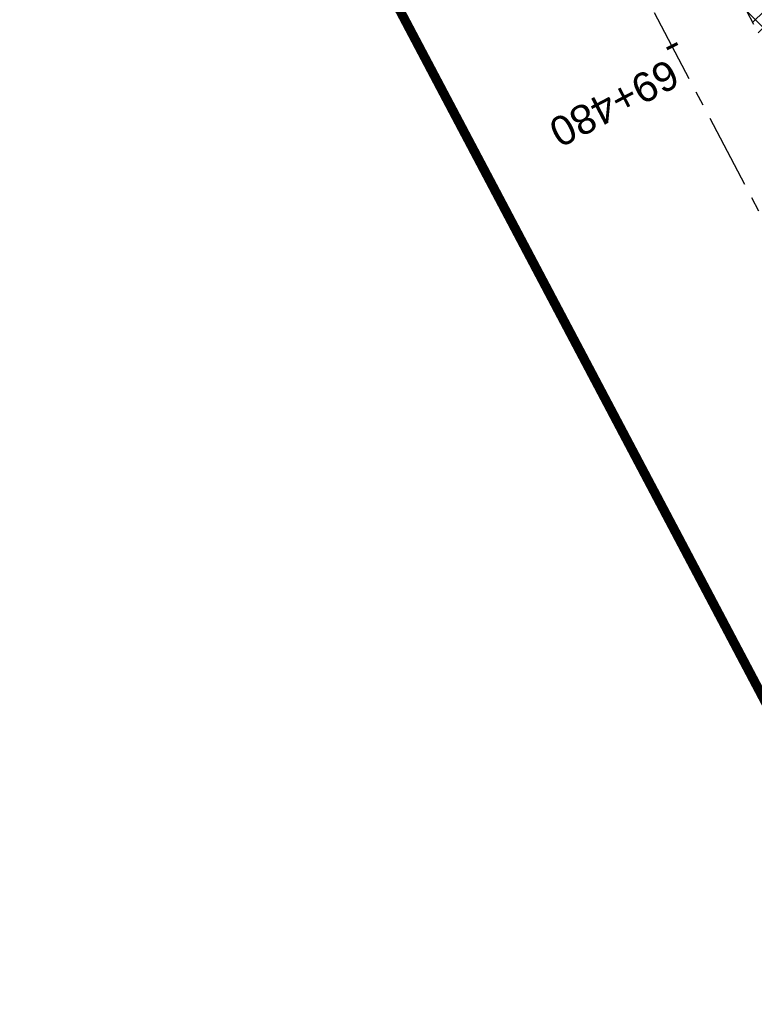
# Model space of a CAD drawing. Header units: metres. Extents: x 7529682 to 7533711, y 5721195 to 5727842.
# Tile 37 of 232: x 7531078 to 7531109, y 5725103 to 5725145. Entities that reach past the tile are written whole.
import ezdxf

# ---------------------------------------------------------------- set-up
doc = ezdxf.new("R2010")
doc.units = ezdxf.units.M
for name, pattern in [('817-dzialki-09-05-04$0$HIDDEN', [0.375, 0.25, -0.125]), ('ACAD_ISO05W100', [33, 24, -3, 0, -3, 0, -3]), ('CENTER', [50.800000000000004, 31.75, -6.35, 6.35, -6.35]), ('HIDDEN', [9.524999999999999, 6.35, -3.175])]:
    doc.linetypes.add(name, pattern=pattern)
doc.layers.add('C-DROGI-SYTUACJA-ETYKIETY', color=7, linetype='Continuous')
doc.layers.add('D-hatch-pobocza', color=131, linetype='Continuous')
for name, color, linetype, lineweight in [('D-krawędzie', 3, 'Continuous', 30), ('D-oś', 10, 'CENTER', 30), ('D-pas-drogowy', 7, 'ACAD_ISO05W100', 50)]:
    doc.layers.add(name, color=color, linetype=linetype, lineweight=lineweight)
doc.layers.add('D-LR-etap-III', color=7, linetype='817-dzialki-09-05-04$0$HIDDEN', lineweight=50, true_color=0x00008f)
doc.styles.get("Standard").update_dxf_attribs({"font": 'arial.ttf'})

# ---------------------------------------------------------------- blocks, each defined once
blk = doc.blocks.new('AeccTickLine')
at = {"color": 0, "linetype": 'ByBlock', "lineweight": -2}
blk.add_line((0, 1), (-3.673819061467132e-16, -1), dxfattribs=at)

msp = doc.modelspace()

# ---------------------------------------------------------------- hatches: boundary and pattern name
at = {"layer": 'D-hatch-pobocza'}
h = msp.add_hatch(dxfattribs=at)
h.set_pattern_fill('ANSI37', color=256, scale=0.15, style=0)
h.set_pattern_definition([(45, (0, 0), (-0.3367596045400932, 0.3367596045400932), []), (135, (0, 0), (-0.3367596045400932, -0.3367596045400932), [])])
h.paths.add_polyline_path([(7531057.009999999, 5725246.72), (7531044.19, 5725271.11), (7531030.969999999, 5725296.42), (7531019.37, 5725318.31), (7531007.54, 5725340.71), (7530994.469999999, 5725365.47), (7530982.58, 5725387.65), (7530971.809999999, 5725408.22), (7530959.96, 5725430.76), (7530944.54, 5725460.14), (7530935.92, 5725477.07), (7530923.099999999, 5725500.31), (7530908, 5725529.49), (7530889.658288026, 5725563.375066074), (7530889.585888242, 5725561.256865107), (7530918.171722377, 5725507.178125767), (7530950.162943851, 5725446.305402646), (7530993.419108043, 5725364.264712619), (7531022.766433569, 5725308.719304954), (7531053.80955549, 5725249.872416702), (7531081.165622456, 5725197.874670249), (7531103.902359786, 5725154.540603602), (7531128.123220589, 5725108.448161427), (7531149.321390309, 5725068.209396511), (7531151.44, 5725067.36), (7531152.004139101, 5725067.286014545), (7531141.2, 5725086.69), (7531129.87, 5725108.78), (7531118.46, 5725130.11), (7531107.389999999, 5725151.39), (7531095.36, 5725174.01), (7531083.61, 5725196.49), (7531071.559999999, 5725218.8)])

# ---------------------------------------------------------------- linework, layer by layer
at = {"layer": 'D-krawędzie', "linetype": 'HIDDEN', "ltscale": 0.3, "flags": 128}
msp.add_lwpolyline([(7530572.009999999, 5726166.06), (7530620.380949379, 5726072.761487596), (7530641.555222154, 5726032.007915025), (7530660.960861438, 5725995.070069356), (7530689.128213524, 5725941.540167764), (7530707.335918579, 5725907.031820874), (7530725.255781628, 5725873.092686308), (7530743.969545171, 5725837.653904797), (7530770.526708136, 5725787.119408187), (7530787.864146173, 5725754.266918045), (7530809.897571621, 5725712.541613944), (7530824.739035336, 5725684.389287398), (7530840.856259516, 5725653.693092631), (7530860.675070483, 5725616.154465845), (7530865.283000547, 5725607.394015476), (7530878.050274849, 5725583.079962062), (7530918.171722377, 5725507.178125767), (7530950.162943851, 5725446.305402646), (7530993.419108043, 5725364.264712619), (7531022.766433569, 5725308.719304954), (7531053.80955549, 5725249.872416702), (7531081.165622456, 5725197.874670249), (7531103.902359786, 5725154.540603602), (7531128.123220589, 5725108.448161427), (7531149.3, 5725068.249999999), (7531167.380094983, 5725033.766927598), (7531197.164745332, 5724976.987689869), (7531228.151004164, 5724918.034426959), (7531253.152837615, 5724870.491119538), (7531286.7961686, 5724806.653565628), (7531306.739858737, 5724768.664832), (7531335.094443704, 5724714.652299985), (7531357.3191504, 5724672.438740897), (7531373.644908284, 5724641.454376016), (7531392.161870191, 5724605.998675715), (7531418.480331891, 5724555.852756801), (7531439.726902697, 5724515.582472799), (7531468.399107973, 5724461.077223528), (7531491.782023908, 5724416.527754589), (7531531.990296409, 5724339.832565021), (7531557.226635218, 5724291.658956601), (7531569.851546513, 5724267.577443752), (7531591.375556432, 5724226.547822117), (7531610.003879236, 5724191.103071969), (7531616.882991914, 5724177.998849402), (7531629.984986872, 5724153.025496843), (7531641.006768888, 5724132.021778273), (7531664.906257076, 5724087.616922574), (7531677.64401952, 5724064.785715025), (7531683.112433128, 5724054.988140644), (7531686.752875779, 5724048.180044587), (7531695.447538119, 5724031.696667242), (7531703.748818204, 5724015.917210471), (7531709.214143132, 5724005.513965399), (7531719.388607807, 5723986.14687362), (7531726.295217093, 5723973.000144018), (7531732.740794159, 5723960.735633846), (7531735.13, 5723956.19)], dxfattribs=at)
at = {"layer": 'D-LR-etap-III', "ltscale": 10, "flags": 128}
msp.add_lwpolyline([(7531750.474471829, 5723895.103125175, 0.4, 0.4, 0), (7531750.505, 5723895.13, 0.4, 0.4, 0), (7531682.71, 5724022.92, 0.4, 0.4, 0), (7531619.177023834, 5724147.203692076, 0.4, 0.4, 0), (7531592.308960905, 5724198.48863389, 0.4, 0.4, 0), (7531553.263875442, 5724272.918564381, 0.4, 0.4, 0), (7531504.019999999, 5724366.79, 0.4, 0.4, 0), (7531482.09, 5724407.62, 0.4, 0.4, 0), (7531412.350402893, 5724541.182759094, 0.4, 0.4, 0), (7531388.463669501, 5724586.929768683, 0.4, 0.4, 0), (7531345.12, 5724669.94, 0.4, 0.4, 0), (7531127.66, 5725081.67, 0.4, 0.4, 0), (7531059.253139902, 5725211.040795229, 0.4, 0.4, 0), (7531008.007244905, 5725307.953830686, 0.4, 0.4, 0), (7530964.181635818, 5725390.835555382, 0.4, 0.4, 0), (7530914.557354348, 5725484.683561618, 0.4, 0.4, 0), (7530865.243241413, 5725577.493975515, 0.4, 0.4, 0), (7530840.085257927, 5725624.058651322, 0.4, 0.4, 0), (7530802.559525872, 5725694.924584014, 0.4, 0.4, 0), (7530755.54, 5725787.51, 0.4, 0.4, 0), (7530708.717810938, 5725876.303221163, 0.4, 0.4, 0), (7530695.12, 5725902.09, 0.4, 0.4, 0), (7530642.91397006, 5726001.07839487, 0.4, 0.4, 0), (7530634.934723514, 5726016.146615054, 0.4, 0.4, 0), (7530610.820000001, 5726061.929999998, 0.4, 0.4, 0), (7530610.820000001, 5726061.929999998, 0.4, 0.4, 0), (7530607.21, 5726063.51, 0.4, 0.4, 0), (7530597.42, 5726080.68, 0.4, 0.4, 0), (7530591.16, 5726088.44, 0.4, 0.4, 0), (7530581.28, 5726107.21, 0.4, 0.4, 0), (7530571.29, 5726130.56, 0.4, 0.4, 0), (7530549.554994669, 5726171.527317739, 0.4, 0.4, 0), (7530531.014309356, 5726206.473807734, 0.4, 0.4, 0), (7530516.461208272, 5726236.016618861, 0.4, 0.4, 0), (7530500.798929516, 5726266.141265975, 0.4, 0.4, 0), (7530491.349999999, 5726283.94, 0.4, 0.4, 0), (7530482.4, 5726303.41, 0.4, 0.4, 0), (7530482.4, 5726303.41, 0.4, 0.4, 0), (7530450.41, 5726357.28, 0.4, 0.4, 0), (7530397.759396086, 5726458.499907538, 0.4, 0.4, 0), (7530334.707815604, 5726583.664702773, 0.4, 0.4, 0), (7530303.939274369, 5726645.167943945, 0.4, 0.4, 0), (7530300.509779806, 5726651.777515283, 0.4, 0.4, 0), (7530289.213532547, 5726671.966724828, 0.4, 0.4, 0), (7530281.54, 5726685.57, 0.4, 0.4, 0), (7530261.37085633, 5726724.163374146, 0.4, 0.4, 0), (7530254.03, 5726738.21, 0.4, 0.4, 0), (7530197.219999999, 5726845.06, 0.4, 0.4, 0), (7530194.71, 5726849.15, 0.4, 0.4, 0), (7530195.92, 5726850.75, 0.4, 0.4, 0), (7530170.546669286, 5726892.961489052, 0.4, 0.4, 0), (7530143.174718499, 5726945.065838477, 0.4, 0.4, 0), (7530105.059999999, 5727018.32, 0.4, 0.4, 0), (7530100.059999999, 5727027.16, 0.4, 0.4, 0), (7530062.318670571, 5727099.625398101, 0.4, 0.4, 0), (7530015.378537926, 5727189.420463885, 0.4, 0.4, 0), (7529983.207960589, 5727250.206596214, 0.4, 0.4, 0), (7529953.284293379, 5727306.74720398, 0.4, 0.4, 0), (7529900.67053443, 5727406.15903814, 0.4, 0.4, 0), (7529890.630239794, 5727425.131178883, 0.4, 0.4, 0), (7529875.155383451, 5727454.426350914, 0.4, 0.4, 0), (7529857.560096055, 5727487.787346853, 0.4, 0.4, 0), (7529835.194401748, 5727530.19312405, 0.4, 0.4, 0), (7529811.740544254, 5727574.662079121, 0.4, 0.4, 0), (7529792.101859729, 5727611.922638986, 0.4, 0.4, 0), (7529768.066117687, 5727657.469613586, 0.4, 0.4, 0), (7529755.210566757, 5727682.131373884, 0.4, 0.4, 0), (7529753.309999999, 5727681.13, 0.4, 0.4, 0), (7529739.21, 5727707.77, 0.4, 0.4, 0), (7529735.394745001, 5727711.251990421, 0.4, 0.4, 0), (7529725.42, 5727730.2, 0.4, 0.4, 0), (7529723.55, 5727729.88, 0.4, 0.4, 0), (7529695.566668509, 5727782.932080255, 0.4, 0.4, 0), (7529717.67971874, 5727794.024357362, 0.4, 0.4, 0), (7529736.274870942, 5727758.647400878, 0.4, 0.4, 0), (7529736.274870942, 5727758.647400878, 0.4, 0.4, 0), (7529744.511003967, 5727750.406106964, 0.4, 0.4, 0), (7529744.511003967, 5727750.406106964, 0.4, 0.4, 0), (7529750.282568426, 5727738.549848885, 0.4, 0.4, 0), (7529777.108510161, 5727687.569424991, 0.4, 0.4, 0), (7529796.51537536, 5727651.329932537, 0.4, 0.4, 0), (7529814.937945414, 5727616.793170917, 0.4, 0.4, 0), (7529839.006722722, 5727572.303976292, 0.4, 0.4, 0), (7529860.617626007, 5727532.509108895, 0.4, 0.4, 0), (7529882.348967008, 5727491.504261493, 0.4, 0.4, 0), (7529904.865139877, 5727449.096370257, 0.4, 0.4, 0), (7529920.747384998, 5727418.884773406, 0.4, 0.4, 0), (7529946.676504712, 5727368.547487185, 0.4, 0.4, 0), (7529972.024701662, 5727320.573310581, 0.4, 0.4, 0), (7529987.740014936, 5727290.153392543, 0.4, 0.4, 0), (7529996.497385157, 5727273.661630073, 0.4, 0.4, 0), (7530017.541471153, 5727234.202689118, 0.4, 0.4, 0), (7530033.053657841, 5727204.864166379, 0.4, 0.4, 0), (7530051.622983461, 5727170.222745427, 0.4, 0.4, 0), (7530069.276612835, 5727137.015751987, 0.4, 0.4, 0), (7530089.385386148, 5727097.533639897, 0.4, 0.4, 0), (7530109.712512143, 5727060.746615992, 0.4, 0.4, 0), (7530136.769722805, 5727011.640131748, 0.4, 0.4, 0), (7530162.446686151, 5726962.743777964, 0.4, 0.4, 0), (7530187.674104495, 5726916.992101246, 0.4, 0.4, 0), (7530207.820739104, 5726879.335323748, 0.4, 0.4, 0), (7530230.625609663, 5726834.518686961, 0.4, 0.4, 0), (7530262.288093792, 5726776.61832811, 0.4, 0.4, 0), (7530277.509672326, 5726760.213143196, 0.4, 0.4, 0), (7530286.036865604, 5726744.106684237, 0.4, 0.4, 0), (7530288.097472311, 5726735.884066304, 0.4, 0.4, 0), (7530290.393870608, 5726725.046963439, 0.4, 0.4, 0), (7530296.17664807, 5726713.582980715, 0.4, 0.4, 0), (7530302.726195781, 5726701.18226779, 0.4, 0.4, 0), (7530325.685047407, 5726657.466383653, 0.4, 0.4, 0), (7530343.243978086, 5726623.648592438, 0.4, 0.4, 0), (7530360.229820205, 5726591.746871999, 0.4, 0.4, 0), (7530383.20855044, 5726548.059469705, 0.4, 0.4, 0), (7530406.017875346, 5726503.605514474, 0.4, 0.4, 0), (7530427.464919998, 5726462.620289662, 0.4, 0.4, 0), (7530447.9278544, 5726424.388014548, 0.4, 0.4, 0), (7530471.126878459, 5726379.920667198, 0.4, 0.4, 0), (7530490.501003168, 5726343.033350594, 0.4, 0.4, 0), (7530509.499458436, 5726306.733076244, 0.4, 0.4, 0), (7530529.890269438, 5726267.244072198, 0.4, 0.4, 0), (7530543.852446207, 5726238.990319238, 0.4, 0.4, 0), (7530554.808897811, 5726218.943990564, 0.4, 0.4, 0), (7530559.027108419, 5726212.223286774, 0.4, 0.4, 0), (7530563.060988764, 5726206.409670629, 0.4, 0.4, 0), (7530566.93354971, 5726200.463543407, 0.4, 0.4, 0), (7530569.771022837, 5726194.901501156, 0.4, 0.4, 0), (7530571.47319415, 5726191.282350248, 0.4, 0.4, 0), (7530572.839142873, 5726188.024533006, 0.4, 0.4, 0), (7530575.295071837, 5726182.034664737, 0.4, 0.4, 0), (7530579.736851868, 5726173.306070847, 0.4, 0.4, 0), (7530583.3, 5726167.41, 0.4, 0.4, 0), (7530593.4, 5726163.33, 0.4, 0.4, 0), (7530598.618375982, 5726155.264489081, 0.4, 0.4, 0), (7530608.258304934, 5726140.497132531, 0.4, 0.4, 0), (7530603.269999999, 5726136.83, 0.4, 0.4, 0), (7530606.53, 5726131.84, 0.4, 0.4, 0), (7530604.239057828, 5726124.21679044, 0.4, 0.4, 0), (7530605.847136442, 5726121.630127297, 0.4, 0.4, 0), (7530608.971611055, 5726116.164124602, 0.4, 0.4, 0), (7530618.114293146, 5726097.791111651, 0.4, 0.4, 0), (7530651.213125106, 5726034.959524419, 0.4, 0.4, 0), (7530670.243741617, 5725998.61095082, 0.4, 0.4, 0), (7530698.075474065, 5725945.952624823, 0.4, 0.4, 0), (7530716.505955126, 5725911.3051464, 0.4, 0.4, 0), (7530735.223454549, 5725875.667401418, 0.4, 0.4, 0), (7530752.504235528, 5725842.154920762, 0.4, 0.4, 0), (7530778.310652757, 5725793.501254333, 0.4, 0.4, 0), (7530797.499961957, 5725756.381811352, 0.4, 0.4, 0), (7530812.518974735, 5725728.28874362, 0.4, 0.4, 0), (7530820.039295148, 5725713.160404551, 0.4, 0.4, 0), (7530822.422446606, 5725710.193574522, 0.4, 0.4, 0), (7530833.154893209, 5725688.800634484, 0.4, 0.4, 0), (7530849.629354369, 5725656.158601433, 0.4, 0.4, 0), (7530867.98290276, 5725621.963939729, 0.4, 0.4, 0), (7530872.629809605, 5725612.88760475, 0.4, 0.4, 0), (7530880.354488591, 5725597.594500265, 0.4, 0.4, 0), (7530883.839446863, 5725593.389159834, 0.4, 0.4, 0), (7530891.782113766, 5725587.763349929, 0.4, 0.4, 0), (7530895.038670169, 5725584.280746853, 0.4, 0.4, 0), (7530897.033644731, 5725580.941110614, 0.4, 0.4, 0), (7530900.951646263, 5725579.945856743, 0.4, 0.4, 0), (7530904.80970798, 5725571.977328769, 0.4, 0.4, 0), (7530903.682362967, 5725568.566434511, 0.4, 0.4, 0), (7530908.900614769, 5725558.844845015, 0.4, 0.4, 0), (7530910.252030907, 5725545.671606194, 0.4, 0.4, 0), (7530912.872986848, 5725538.645543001, 0.4, 0.4, 0), (7530945.278171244, 5725478.464284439, 0.4, 0.4, 0), (7530959.692318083, 5725450.24628822, 0.4, 0.4, 0), (7531002.82670893, 5725368.192370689, 0.4, 0.4, 0), (7531044.703532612, 5725290.314293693, 0.4, 0.4, 0), (7531064.098839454, 5725253.212562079, 0.4, 0.4, 0), (7531083.010253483, 5725216.677517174, 0.4, 0.4, 0), (7531113.013137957, 5725158.465613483, 0.4, 0.4, 0), (7531137.364304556, 5725113.07076138, 0.4, 0.4, 0), (7531150.830830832, 5725086.711759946, 0.4, 0.4, 0), (7531159.745663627, 5725076.640848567, 0.4, 0.4, 0), (7531166.309999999, 5725074.58, 0.4, 0.4, 0), (7531172.29, 5725062.58, 0.4, 0.4, 0), (7531170.589828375, 5725055.605912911, 0.4, 0.4, 0), (7531173.732823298, 5725044.080706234, 0.4, 0.4, 0), (7531215.342008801, 5724964.859648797, 0.4, 0.4, 0), (7531238.054496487, 5724921.684649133, 0.4, 0.4, 0), (7531262.389821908, 5724875.282876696, 0.4, 0.4, 0), (7531295.587160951, 5724811.265731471, 0.4, 0.4, 0), (7531348.487908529, 5724712.362812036, 0.4, 0.4, 0), (7531363.740817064, 5724682.68394264, 0.4, 0.4, 0), (7531366.986905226, 5724675.865317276, 0.4, 0.4, 0), (7531382.541261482, 5724646.110625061, 0.4, 0.4, 0), (7531401.299165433, 5724610.874551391, 0.4, 0.4, 0), (7531428.964837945, 5724558.862274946, 0.4, 0.4, 0), (7531449.111202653, 5724520.397801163, 0.4, 0.4, 0), (7531477.292992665, 5724465.831467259, 0.4, 0.4, 0), (7531500.996290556, 5724421.112506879, 0.4, 0.4, 0), (7531512.121834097, 5724400.549045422, 0.4, 0.4, 0), (7531513.78163794, 5724396.757451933, 0.4, 0.4, 0), (7531526.32, 5724379.39, 0.4, 0.4, 0), (7531566.783642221, 5724302.73628205, 0.4, 0.4, 0), (7531578.579156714, 5724282.774819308, 0.4, 0.4, 0), (7531584.232619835, 5724273.111246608, 0.4, 0.4, 0), (7531590.109283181, 5724263.508189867, 0.4, 0.4, 0), (7531593.027899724, 5724258.771479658, 0.4, 0.4, 0), (7531595.711841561, 5724254.226824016, 0.4, 0.4, 0), (7531601.659976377, 5724243.898197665, 0.4, 0.4, 0), (7531606.097733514, 5724235.986407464, 0.4, 0.4, 0), (7531609.382207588, 5724230.799061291, 0.4, 0.4, 0), (7531611.580260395, 5724227.671180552, 0.4, 0.4, 0), (7531612.707802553, 5724225.86410867, 0.4, 0.4, 0), (7531618.665224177, 5724214.480919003, 0.4, 0.4, 0), (7531619.885522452, 5724212.333950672, 0.4, 0.4, 0), (7531620.931818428, 5724210.787064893, 0.4, 0.4, 0), (7531623.518605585, 5724207.111542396, 0.4, 0.4, 0), (7531626.143926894, 5724203.61306897, 0.4, 0.4, 0), (7531632.022984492, 5724196.485954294, 0.4, 0.4, 0), (7531653.949089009, 5724152.617641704, 0.4, 0.4, 0), (7531656.750690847, 5724143.103797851, 0.4, 0.4, 0), (7531659.61440691, 5724133.254504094, 0.4, 0.4, 0), (7531661.627147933, 5724128.646047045, 0.4, 0.4, 0.01093811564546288), (7531674.314987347, 5724101.43546424, 0.4, 0.4, 0), (7531685.137626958, 5724081.408252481, 0.4, 0.4, 0), (7531692.159945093, 5724066.277333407, 0.4, 0.4, 0), (7531699.662164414, 5724051.388120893, 0.4, 0.4, 0), (7531704.480624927, 5724040.808561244, 0.4, 0.4, 0), (7531704.480624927, 5724040.808561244, 0.4, 0.4, 0), (7531704.401251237, 5724037.368913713, 0.4, 0.4, 0), (7531720.383609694, 5724003.441317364, 0.4, 0.4, 0), (7531728.79890528, 5723986.206298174, 0.4, 0.4, 0), (7531733.237926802, 5723977.192631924, 0.4, 0.4, 0), (7531736.750027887, 5723969.505210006, 0.4, 0.4, 0), (7531737.336143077, 5723968.518916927, 0.4, 0.4, 0), (7531738.285051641, 5723967.699360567, 0.4, 0.4, 0), (7531742.180915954, 5723962.346428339, 0.4, 0.4, 0), (7531744.286141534, 5723958.615526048, 0.4, 0.4, 0), (7531755.393260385, 5723944.192617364, 0.4, 0.4, 0), (7531758.69, 5723936.76, 0.4, 0.4, 0), (7531780.08, 5723929.25, 0.4, 0.4, 0), (7531792.611989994, 5723906.337708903, 0.4, 0.4, 0), (7531792.611989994, 5723906.337708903, 0.4, 0.4, 0), (7531756.962094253, 5723883.055323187, 0.4, 0.4, 0), (7531750.46, 5723895.130000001, 0.4, 0.4, 0), (7531750.46, 5723895.130000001, 0, 0, 0)], format="xyseb", dxfattribs=at)
at = {"layer": 'D-oś', "ltscale": 0.1}
msp.add_lwpolyline([(7531488.682972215, 5724414.901138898), (7531465.30154836, 5724459.447768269), (7531436.630334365, 5724513.951133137), (7531415.382990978, 5724554.222881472), (7531389.061122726, 5724604.375291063), (7531370.54547166, 5724639.828481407), (7531354.22214964, 5724670.808223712), (7531331.99647235, 5724713.023626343), (7531303.640952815, 5724767.037938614), (7531283.698553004, 5724805.024214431), (7531250.055061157, 5724868.862076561), (7531225.052886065, 5724916.406033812), (7531194.065303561, 5724975.361817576), (7531164.280332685, 5725032.141666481), (7531146.201824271, 5725066.621712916), (7531125.025790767, 5725106.818458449), (7531100.803065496, 5725152.914450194), (7531078.067230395, 5725196.24679728), (7531050.712974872, 5725248.241100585), (7531019.671816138, 5725307.084268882), (7530990.323090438, 5725362.632329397), (7530947.065833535, 5725444.675091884), (7530915.075467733, 5725505.546186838), (7530874.953735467, 5725581.448561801)], dxfattribs=at)
at = {"layer": 'D-pas-drogowy', "ltscale": 0.2, "flags": 128}
msp.add_lwpolyline([(7531633.018560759, 5724182.834272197, 0.4, 0.4, 0), (7531617.558899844, 5724211.608162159, 0.4, 0.4, 0), (7531566.783642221, 5724302.73628205, 0.4, 0.4, 0), (7531538.419082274, 5724356.469679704, 0.4, 0.4, 0), (7531526.32, 5724379.39, 0.4, 0.4, 0), (7531516.102085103, 5724393.607319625, 0.4, 0.4, 0.001485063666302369), (7531513.78037409, 5724396.837773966, 0.4, 0.4, 0), (7531501.87, 5724413.41, 0.4, 0.4, 0), (7531474.926107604, 5724464.507896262, 0.4, 0.4, 0), (7531446.200436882, 5724518.992313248, 0.4, 0.4, 0), (7531424.962185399, 5724559.262257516, 0.4, 0.4, 0), (7531398.444460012, 5724609.565801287, 0.4, 0.4, 0), (7531379.647455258, 5724645.216004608, 0.4, 0.4, 0), (7531365.23, 5724672.56, 0.4, 0.4, 0), (7531341.305752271, 5724717.915356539, 0.4, 0.4, 0), (7531312.899996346, 5724771.788898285, 0.4, 0.4, 0), (7531292.590923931, 5724810.306502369, 0.4, 0.4, 0), (7531259.391619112, 5724873.271351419, 0.4, 0.4, 0), (7531233.740401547, 5724921.922582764, 0.4, 0.4, 0), (7531203.072738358, 5724980.092044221, 0.4, 0.4, 0), (7531173.471398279, 5725036.225177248, 0.4, 0.4, 0), (7531168.269999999, 5725046.09, 0.4, 0.4, 0), (7531172.29, 5725062.58, 0.4, 0.4, 0), (7531166.309999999, 5725074.58, 0.4, 0.4, 0), (7531150.32, 5725079.6, 0.4, 0.4, 0), (7531141.5, 5725096.43, 0.4, 0.4, 0), (7531109.311735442, 5725157.814415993, 0.4, 0.4, 0), (7531086.641300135, 5725201.047918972, 0.4, 0.4, 0), (7531059.198258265, 5725253.383662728, 0.4, 0.4, 0), (7531028.206828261, 5725312.48946212, 0.4, 0.4, 0), (7530999.104694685, 5725367.990143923, 0.4, 0.4, 0), (7530956.247527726, 5725449.724815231, 0.4, 0.4, 0), (7530924.397774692, 5725510.463768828, 0.4, 0.4, 0), (7530897.509999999, 5725561.74, 0.4, 0.4, 0), (7530894.46, 5725566.14, 0.4, 0.4, 0), (7530892.16, 5725570.49, 0.4, 0.4, 0), (7530869.362688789, 5725613.307018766, 0.4, 0.4, 0), (7530861.693971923, 5725627.704613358, 0.4, 0.4, 0), (7530852.74, 5725644.52, 0.4, 0.4, 0), (7530831.509999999, 5725684.2, 0.4, 0.4, 0), (7530811.13, 5725722.52, 0.4, 0.4, 0), (7530792.3476413, 5725757.940652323, 0.4, 0.4, 0), (7530768.03, 5725803.8, 0.4, 0.4, 0), (7530748.768542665, 5725840.178507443, 0.4, 0.4, 0), (7530727.7, 5725879.97, 0.4, 0.4, 0), (7530712.0981582, 5725909.54523909, 0.4, 0.4, 0), (7530693.644105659, 5725944.645156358, 0.4, 0.4, 0), (7530665.702224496, 5725997.538976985, 0.4, 0.4, 0), (7530641.759999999, 5726042.88, 0.4, 0.4, 0), (7530616.5, 5726091.48, 0.4, 0.4, 0), (7530604.628439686, 5726114.319880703, 0.4, 0.4, -0.007762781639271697), (7530602.5, 5726118.43, 0.4, 0.4, 0), (7530603.992037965, 5726123.394821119, 0.4, 0.4, 0), (7530606.53, 5726131.84, 0.4, 0.4, 0), (7530603.269999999, 5726136.83, 0.4, 0.4, 0), (7530593.775620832, 5726151.368713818, 0.4, 0.4, 0), (7530590.202637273, 5726156.84001263, 0.4, 0.4, 0), (7530583.3, 5726167.41, 0.4, 0.4, 0), (7530580.578343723, 5726170.427567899, 0.4, 0.4, 0), (7530575.849999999, 5726175.67, 0.4, 0.4, 0), (7530569.009999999, 5726186.66, 0.4, 0.4, 0), (7530562.555322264, 5726199.189409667, 0.4, 0.4, 0), (7530555.67, 5726211.39, 0.4, 0.4, 0), (7530548.29, 5726224.23, 0.4, 0.4, 0), (7530540.58, 5726237.71, 0.4, 0.4, 0), (7530532.679999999, 5726252.65, 0.4, 0.4, 0), (7530524.059999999, 5726269.35, 0.4, 0.4, 0), (7530502.82, 5726309.91, 0.4, 0.4, 0), (7530488.83, 5726336.63, 0.4, 0.4, 0), (7530466.03, 5726380.16, 0.4, 0.4, 0), (7530438.469999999, 5726432.77, 0.4, 0.4, 0), (7530424.53, 5726459.09, 0.4, 0.4, 0), (7530401.63, 5726502.97, 0.4, 0.4, 0), (7530383.38, 5726538.06, 0.4, 0.4, 0), (7530353.969999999, 5726593.52, 0.4, 0.4, 0), (7530338.469999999, 5726622.74, 0.4, 0.4, 0), (7530322.009999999, 5726653.88, 0.4, 0.4, 0), (7530297.54, 5726700.33, 0.4, 0.4, 0), (7530287.38, 5726719.6, 0.4, 0.4, 0), (7530285.94993921, 5726722.315508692, 0.4, 0.4, 0), (7530280.259999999, 5726733.12, 0.4, 0.4, 0), (7530266.73, 5726758.74, 0.4, 0.4, 0), (7530260.42, 5726770.47, 0.4, 0.4, 0), (7530253.25, 5726783.82, 0.4, 0.4, 0), (7530244.95, 5726799.33, 0.4, 0.4, 0), (7530239.389999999, 5726808.49, 0.4, 0.4, 0), (7530238.29, 5726807.9, 0.4, 0.4, 0), (7530218.11, 5726850.67, 0.4, 0.4, 0), (7530175.906646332, 5726928.168028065, 0.4, 0.4, 0), (7530096.679999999, 5727076.15, 0.4, 0.4, 0), (7530094.679999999, 5727079.89, 0.4, 0.4, 0), (7530064.59693469, 5727135.522637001, 0.4, 0.4, 0), (7530046.730970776, 5727168.8921561, 0.4, 0.4, 0), (7530025.803045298, 5727208.461374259, 0.4, 0.4, 0), (7530012.846501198, 5727232.979315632, 0.4, 0.4, 0), (7529994.15, 5727268.45, 0.4, 0.4, 0), (7529981.670868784, 5727291.93018666, 0.4, 0.4, 0), (7529949.889999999, 5727351.73, 0.4, 0.4, 0), (7529924.75, 5727399.03, 0.4, 0.4, 0), (7529915.515824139, 5727417.099754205, 0.4, 0.4, 0), (7529885.83, 5727475.19, 0.4, 0.4, 0), (7529862.559999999, 5727519.97, 0.4, 0.4, 0), (7529852.984923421, 5727538.191086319, 0.4, 0.4, 0), (7529836.513084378, 5727569.51130111, 0.4, 0.4, 0), (7529815.36890814, 5727609.140983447, 0.4, 0.4, 0), (7529792.795203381, 5727651.247499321, 0.4, 0.4, 0), (7529774.199114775, 5727685.858348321, 0.4, 0.4, 0), (7529746.966026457, 5727736.059440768, 0.4, 0.4, 0), (7529733.92, 5727757.62, 0.4, 0.4, 0), (7529708.607472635, 5727806.388536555, 0.4, 0.4, 0), (7529688.491967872, 5727796.344621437, 0.4, 0.4, 0), (7529723.55, 5727729.88, 0.4, 0.4, 0), (7529725.42, 5727730.2, 0.4, 0.4, 0), (7529735.38, 5727711.28, 0.4, 0.4, 0), (7529739.21, 5727707.77, 0.4, 0.4, 0), (7529753.309999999, 5727681.13, 0.4, 0.4, 0), (7529755.178396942, 5727682.114424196, 0.4, 0.4, 0), (7529792.101859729, 5727611.922638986, 0.4, 0.4, 0), (7529811.740544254, 5727574.662079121, 0.4, 0.4, 0), (7529835.194401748, 5727530.19312405, 0.4, 0.4, 0), (7529857.560096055, 5727487.787346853, 0.4, 0.4, 0), (7529875.155383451, 5727454.426350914, 0.4, 0.4, 0), (7529890.630239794, 5727425.131178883, 0.4, 0.4, 0), (7529900.67053443, 5727406.15903814, 0.4, 0.4, 0), (7529953.284293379, 5727306.74720398, 0.4, 0.4, 0), (7529983.207960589, 5727250.206596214, 0.4, 0.4, 0), (7530015.378537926, 5727189.420463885, 0.4, 0.4, 0), (7530062.318670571, 5727099.625398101, 0.4, 0.4, 0), (7530100.059999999, 5727027.16, 0.4, 0.4, 0), (7530105.059999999, 5727018.32, 0.4, 0.4, 0), (7530143.174718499, 5726945.065838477, 0.4, 0.4, 0), (7530170.546669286, 5726892.961489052, 0.4, 0.4, 0), (7530195.92, 5726850.75, 0.4, 0.4, 0), (7530194.71, 5726849.15, 0.4, 0.4, 0), (7530197.219999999, 5726845.06, 0.4, 0.4, 0), (7530254.03, 5726738.21, 0.4, 0.4, 0), (7530261.37085633, 5726724.163374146, 0.4, 0.4, 0), (7530281.54, 5726685.57, 0.4, 0.4, 0), (7530289.213532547, 5726671.966724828, 0.4, 0.4, 0), (7530300.509779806, 5726651.777515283, 0.4, 0.4, 0), (7530303.939274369, 5726645.167943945, 0.4, 0.4, 0), (7530334.707815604, 5726583.664702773, 0.4, 0.4, 0), (7530397.759396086, 5726458.499907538, 0.4, 0.4, 0), (7530450.41, 5726357.28, 0.4, 0.4, 0), (7530482.4, 5726303.41, 0.4, 0.4, 0), (7530483.687990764, 5726301.003383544, 0.4, 0.4, 0), (7530491.349999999, 5726283.94, 0.4, 0.4, 0), (7530512.67, 5726243.78, 0.4, 0.4, 0), (7530529.429999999, 5726209.46, 0.4, 0.4, 0), (7530571.29, 5726130.56, 0.4, 0.4, 0), (7530581.28, 5726107.21, 0.4, 0.4, 0), (7530591.16, 5726088.44, 0.4, 0.4, 0), (7530597.42, 5726080.68, 0.4, 0.4, 0), (7530607.21, 5726063.51, 0.4, 0.4, 0), (7530610.820000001, 5726061.929999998, 0.4, 0.4, 0), (7530634.934723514, 5726016.146615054, 0.4, 0.4, 0), (7530642.91397006, 5726001.07839487, 0.4, 0.4, 0), (7530695.12, 5725902.09, 0.4, 0.4, 0), (7530708.717810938, 5725876.303221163, 0.4, 0.4, 0), (7530755.54, 5725787.51, 0.4, 0.4, 0), (7530802.559525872, 5725694.924584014, 0.4, 0.4, 0), (7530840.085257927, 5725624.058651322, 0.4, 0.4, 0), (7530865.243241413, 5725577.493975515, 0.4, 0.4, 0), (7530914.557354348, 5725484.683561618, 0.4, 0.4, 0), (7530964.181635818, 5725390.835555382, 0.4, 0.4, 0), (7531008.007244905, 5725307.953830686, 0.4, 0.4, 0), (7531059.253139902, 5725211.040795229, 0.4, 0.4, 0), (7531127.66, 5725081.67, 0.4, 0.4, 0), (7531345.12, 5724669.94, 0.4, 0.4, 0), (7531388.463669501, 5724586.929768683, 0.4, 0.4, 0), (7531412.350402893, 5724541.182759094, 0.4, 0.4, 0), (7531482.09, 5724407.62, 0.4, 0.4, 0), (7531504.019999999, 5724366.79, 0.4, 0.4, 0), (7531519.374444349, 5724337.520497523, 0.4, 0.4, 0), (7531563.748815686, 5724252.931583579, 0.4, 0.4, 0), (7531602.175111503, 5724179.681224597, 0.4, 0.4, 0), (7531619.177023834, 5724147.203692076, 0.4, 0.4, 0), (7531625.038493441, 5724135.63500206, 0.4, 0.4, 0), (7531656.796442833, 5724073.31633882, 0.4, 0.4, 0), (7531675.12, 5724037.36, 0.4, 0.4, 0), (7531682.71, 5724022.92, 0.4, 0.4, 0), (7531705.565196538, 5723979.810545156, 0.4, 0.4, 0), (7531736.605941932, 5723921.261514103, 0.4, 0.4, 0), (7531750.46, 5723895.130000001, 0.4, 0.4, 0), (7531740.769999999, 5723886.56, 0.4, 0.4, 0), (7531732.86, 5723885, 0.4, 0.4, 0), (7531722.179999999, 5723887.77, 0.4, 0.4, 0), (7531729.87, 5723862.17, 0.4, 0.4, 0), (7531742.92, 5723861.93, 0.4, 0.4, 0), (7531763.71, 5723859.52, 0.4, 0.4, 0), (7531768.42, 5723854.12, 0.4, 0.4, 0), (7531787.42, 5723817.97, 0.4, 0.4, 0), (7531795.57, 5723809.82, 0.4, 0.4, 0), (7531816.346897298, 5723819.850397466, 0.4, 0.4, 0), (7531816.346897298, 5723819.850397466, 0.4, 0.4, 0), (7531805.059999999, 5723843.23, 0.4, 0.4, 0), (7531803.61, 5723886.23, 0.4, 0.4, 0), (7531803.61, 5723886.23, 0.4, 0.4, 0), (7531780.08, 5723929.25, 0.4, 0.4, 0), (7531758.69, 5723936.76, 0.4, 0.4, 0), (7531749.3590272, 5723946.412126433, 0.4, 0.4, 0), (7531742.71, 5723953.29, 0.4, 0.4, 0), (7531735.177368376, 5723967.877529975, 0.4, 0.4, 0), (7531722.37, 5723992.68, 0.4, 0.4, 0), (7531705.041669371, 5724030.885563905, 0.4, 0.4, 0), (7531699.469999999, 5724043.17, 0.4, 0.4, 0), (7531692.69, 5724058.11, 0.4, 0.4, 0), (7531679.672010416, 5724084.016803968, 0.4, 0.4, 0), (7531674.55, 5724094.21, 0.4, 0.4, 0), (7531666.633166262, 5724114.002855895, 0.4, 0.4, 0), (7531649, 5724153.82, 0.4, 0.4, 0), (7531641.49, 5724149.34, 0.4, 0.4, 0), (7531626.04, 5724179.34, 0.4, 0.4, 0), (7531633.03, 5724182.84, 0, 0, 0)], format="xyseb", dxfattribs=at)

# ---------------------------------------------------------------- block references
at = {"layer": 'C-DROGI-SYTUACJA-ETYKIETY', "color": 2, "linetype": 'Continuous', "lineweight": 60, "xscale": 0.25, "yscale": 0.25, "zscale": 0.25, "rotation": 297.721226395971}
msp.add_blockref('AeccTickLine', (7531105.389767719, 5725144.185928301), dxfattribs=at)

# ---------------------------------------------------------------- texts
at = {"layer": 'C-DROGI-SYTUACJA-ETYKIETY', "color": 2}
msp.add_text('69+480', height=1.25, rotation=207.7212263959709, dxfattribs=at).set_placement((7531105.232248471, 5725143.679531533))

doc.saveas('drawing.dxf')
